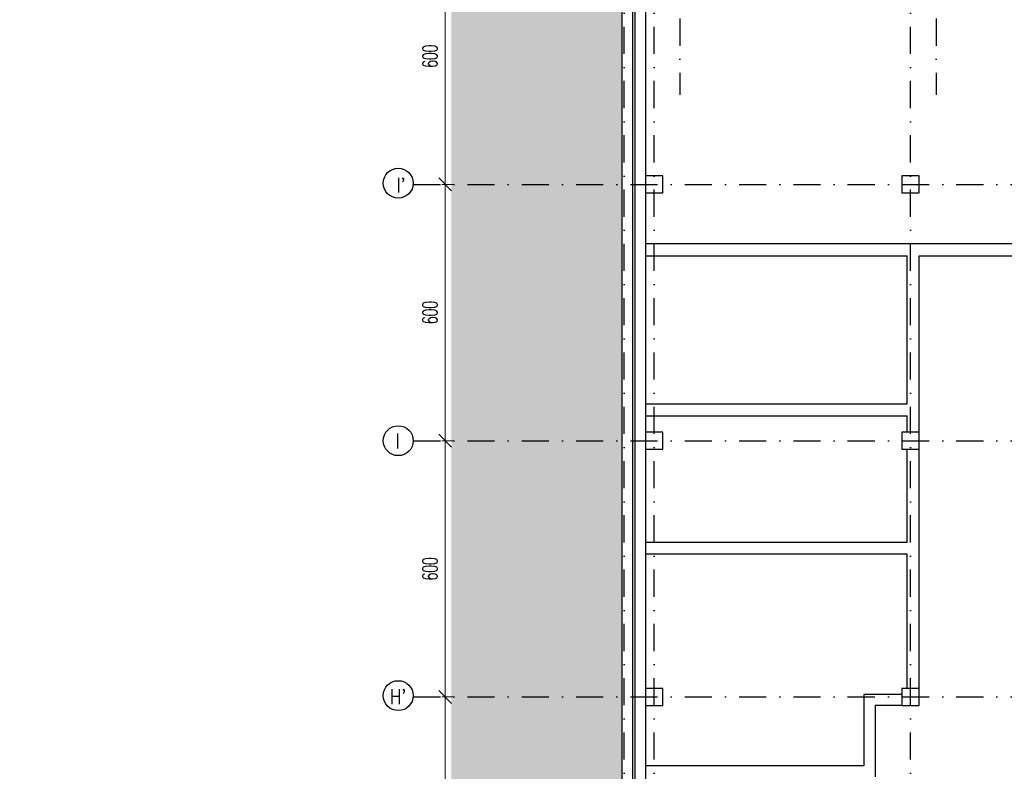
# Model space of a CAD drawing. Header units: centimetres. Extents: x -10729 to 23827, y -4437 to 19798.
# Tile 19 of 95: x 3515 to 5819, y 12736 to 14496. Entities that reach past the tile are written whole.
import ezdxf
from ezdxf.enums import TextEntityAlignment as Align

# ---------------------------------------------------------------- set-up
doc = ezdxf.new("R2010")
doc.units = ezdxf.units.CM
doc.header["$PDMODE"] = 35
doc.header["$PDSIZE"] = 0.1
doc.linetypes.add('Osie rzutów$0$DASHDOT2', pattern=[12.7, 6.35, -3.175, 0, -3.175])
doc.layers.get('0').update_dxf_attribs({"color": 8})
doc.layers.get('DEFPOINTS').update_dxf_attribs({"color": 8})
for name, color, linetype in [('Kondygnacja  -0_5$0$ARCH_GRUNT', 8, 'Continuous'), ('Kondygnacja  -0_5$0$ARCH_MUROWANE_IST', 8, 'Continuous'), ('Kondygnacja  -0_5$0$ARCH_ŻELBET_IST', 8, 'Continuous'), ('Osie rzutów$0$ARCH_INFO_OSIE_IST', 8, 'Osie rzutów$0$DASHDOT2'), ('Osie rzutów$0$ARCH_INFO_OSIE_OPISY_IST', 8, 'Continuous')]:
    doc.layers.add(name, color=color, linetype=linetype)
doc.layers.add('Osie rzutów$0$ARCH_INFO_WYMIARY', color=8, linetype='Continuous', lineweight=9)
doc.styles.add('Osie rzutów$0$ROMANS-250-CM', font='romans.shx', dxfattribs={"width": 0.8, "height": 50})
doc.styles.add('Osie rzutów$0$wymiary_cuprum', font='Romans.shx', dxfattribs={"width": 0.6})
doc.dimstyles.new('Osie rzutów$0$ARCH_ CT', dxfattribs={"dimtxt": 20, "dimasz": 20, "dimexe": 12, "dimexo": 20, "dimgap": 5, "dimtad": 1, "dimdec": 1, "dimrnd": 0.5, "dimzin": 9, "dimdsep": 46, "dimtxsty": 'Osie rzutów$0$wymiary_cuprum', "dimblk": 'Osie rzutów$0$_Oblique', "dimcen": 8, "dimdle": 12, "dimclrd": 256, "dimclre": 256, "dimclrt": 55, "dimadec": 1, "dimazin": 0, "dimtfac": 1, "dimtdec": 1, "dimtmove": 1, "dimatfit": 2, "dimldrblk": 'Osie rzutów$0$_Dot', "dimfxl": 50, "dimtolj": 1, "dimtzin": 0, "dimlwd": -1, "dimlwe": -1, "dimarcsym": 0})

# ---------------------------------------------------------------- blocks, each defined once
blk = doc.blocks.new('Osie rzutów$0$_Oblique')
at = {"color": 0, "linetype": 'ByBlock', "lineweight": -2}
blk.add_line((-0.5, -0.5), (0.5, 0.5), dxfattribs=at)
blk = doc.blocks.new('*D95')
at = {"layer": 'DEFPOINTS', "color": 0}
for p in [(4545, 14710), (4511, 14110), (4545, 14110)]:
    blk.add_point(p, dxfattribs=at)
at = {"layer": 'Osie rzutów$0$ARCH_INFO_WYMIARY'}
for p, q in [((4530, 14710), (4503, 14710)), ((4511, 14718), (4511, 14102)), ((4530, 14110), (4503, 14110))]:
    blk.add_line(p, q, dxfattribs=at)
at = {"layer": 'Osie rzutów$0$ARCH_INFO_WYMIARY', "xscale": 30, "yscale": 30, "zscale": 30}
for p, rotation in [((4511, 14710), 90), ((4511, 14110), 270)]:
    blk.add_blockref('Osie rzutów$0$_Oblique', p, dxfattribs=dict(at, rotation=rotation))
at = {"layer": 'Osie rzutów$0$ARCH_INFO_WYMIARY', "color": 55, "insert": (4475.5, 14410), "char_height": 35, "attachment_point": 5, "rotation": 90, "style": 'Osie rzutów$0$wymiary_cuprum'}
blk.add_mtext('\\A1;600', dxfattribs=at)
blk = doc.blocks.new('Osie rzutów$0$_Dot')
at = {"color": 0, "linetype": 'ByBlock', "lineweight": -2}
blk.add_line((-0.5, 0), (-1, 0), dxfattribs=at)
at = {"color": 0, "linetype": 'ByBlock', "const_width": 0.5}
blk.add_lwpolyline([(-0.25, 0, 1), (0.25, 0, 1)], format="xyb", close=True, dxfattribs=at)
blk = doc.blocks.new('*D97')
at = {"layer": 'DEFPOINTS', "color": 0}
for p in [(4545, 14110), (4511, 13510), (4545, 13510)]:
    blk.add_point(p, dxfattribs=at)
at = {"layer": 'Osie rzutów$0$ARCH_INFO_WYMIARY'}
for p, q in [((4530, 14110), (4503, 14110)), ((4511, 14118), (4511, 13502)), ((4530, 13510), (4503, 13510))]:
    blk.add_line(p, q, dxfattribs=at)
at = {"layer": 'Osie rzutów$0$ARCH_INFO_WYMIARY', "xscale": 30, "yscale": 30, "zscale": 30}
for p, rotation in [((4511, 14110), 90), ((4511, 13510), 270)]:
    blk.add_blockref('Osie rzutów$0$_Oblique', p, dxfattribs=dict(at, rotation=rotation))
at = {"layer": 'Osie rzutów$0$ARCH_INFO_WYMIARY', "color": 55, "insert": (4475.5, 13810), "char_height": 35, "attachment_point": 5, "rotation": 90, "style": 'Osie rzutów$0$wymiary_cuprum'}
blk.add_mtext('\\A1;600', dxfattribs=at)
blk = doc.blocks.new('*D98')
at = {"layer": 'DEFPOINTS', "color": 0}
for p in [(4545, 13510), (4511, 12910), (4545, 12910)]:
    blk.add_point(p, dxfattribs=at)
at = {"layer": 'Osie rzutów$0$ARCH_INFO_WYMIARY'}
for p, q in [((4530, 13510), (4503, 13510)), ((4511, 13518), (4511, 12902)), ((4530, 12910), (4503, 12910))]:
    blk.add_line(p, q, dxfattribs=at)
at = {"layer": 'Osie rzutów$0$ARCH_INFO_WYMIARY', "xscale": 30, "yscale": 30, "zscale": 30}
for p, rotation in [((4511, 13510), 90), ((4511, 12910), 270)]:
    blk.add_blockref('Osie rzutów$0$_Oblique', p, dxfattribs=dict(at, rotation=rotation))
at = {"layer": 'Osie rzutów$0$ARCH_INFO_WYMIARY', "color": 55, "insert": (4475.5, 13210), "char_height": 35, "attachment_point": 5, "rotation": 90, "style": 'Osie rzutów$0$wymiary_cuprum'}
blk.add_mtext('\\A1;600', dxfattribs=at)
blk = doc.blocks.new('*D99')
at = {"layer": 'DEFPOINTS', "color": 0}
for p in [(4545, 12910), (4511, 12310), (4545, 12310)]:
    blk.add_point(p, dxfattribs=at)
at = {"layer": 'Osie rzutów$0$ARCH_INFO_WYMIARY'}
for p, q in [((4530, 12910), (4503, 12910)), ((4511, 12918), (4511, 12302)), ((4530, 12310), (4503, 12310))]:
    blk.add_line(p, q, dxfattribs=at)
at = {"layer": 'Osie rzutów$0$ARCH_INFO_WYMIARY', "xscale": 30, "yscale": 30, "zscale": 30}
for p, rotation in [((4511, 12910), 90), ((4511, 12310), 270)]:
    blk.add_blockref('Osie rzutów$0$_Oblique', p, dxfattribs=dict(at, rotation=rotation))
at = {"layer": 'Osie rzutów$0$ARCH_INFO_WYMIARY', "color": 55, "insert": (4475.5, 12610), "char_height": 35, "attachment_point": 5, "rotation": 90, "style": 'Osie rzutów$0$wymiary_cuprum'}
blk.add_mtext('\\A1;600', dxfattribs=at)
blk = doc.blocks.new('Osie rzutów')
at = {"layer": 'Osie rzutów$0$ARCH_INFO_OSIE_IST', "ltscale": 10}
for p, q in [((4930, 12255), (4930, 15006.6)), ((5060, 15006.6), (5060, 14319.75)), ((5660, 15006.6), (5660, 14319.75)), ((5000, 12255), (5000, 14934.6)), ((5600, 12255), (5600, 14934.6)), ((4436.04, 14110), (7599.14, 14110)), ((4436.04, 13510), (13655, 13510)), ((4436.04, 12910), (7599.14, 12910))]:
    blk.add_line(p, q, dxfattribs=at)
at = {"layer": 'Osie rzutów$0$ARCH_INFO_OSIE_OPISY_IST'}
for centre in [(4400.97, 14112.77), (4401.04, 13510), (4400.94, 12913.17)]:
    blk.add_circle(centre, 35, dxfattribs=at)
at = {"layer": 'Osie rzutów$0$ARCH_INFO_OSIE_OPISY_IST', "style": 'Osie rzutów$0$ROMANS-250-CM', "width": 0.8}
for s, p in [("I'", (4407.56, 14108.14)), ('I', (4399.35, 13509.41)), ("H'", (4400.63, 12910.85))]:
    blk.add_text(s, height=35, dxfattribs=at).set_placement(p, align=Align.MIDDLE_CENTER)
at = {"layer": 'Osie rzutów$0$ARCH_INFO_WYMIARY'}
for base, p1, p2, picture, middle in [((4511.04, 14110), (4544.98, 14710), (4544.98, 14110), '*D95', (4475.54, 14410)), ((4511.04, 13510), (4544.98, 14110), (4544.98, 13510), '*D97', (4475.54, 13810)), ((4511.04, 12910), (4544.98, 13510), (4544.98, 12910), '*D98', (4475.54, 13210)), ((4511.04, 12310), (4544.98, 12910), (4544.98, 12310), '*D99', (4475.54, 12610))]:
    dim = blk.add_linear_dim(base=base, p1=p1, p2=p2, angle=270, dimstyle='Osie rzutów$0$ARCH_ CT', override={"dimtxt": 35, "dimasz": 30, "dimexe": 8, "dimexo": 15, "dimgap": 18, "dimdle": 8}, dxfattribs=at)
    dim.commit()
    dim.dimension.update_dxf_attribs({"geometry": picture, "text_midpoint": middle})

msp = doc.modelspace()

# ---------------------------------------------------------------- hatches: boundary and pattern name
at = {"layer": 'Kondygnacja  -0_5$0$ARCH_GRUNT', "linetype": 'Continuous', "lineweight": 5}
h = msp.add_hatch(dxfattribs=at)
h.set_pattern_fill('EARTH', color=256, scale=15, angle=45, style=0)
h.paths.add_polyline_path([(1133.967, 11046.454), (2362.513, 12275), (4925, 12275), (4925, 14755), (7550.104, 14755), (8720.104, 13585), (9935, 13585), (9935, 12742), (10195, 12742), (10195, 12464.645), (10065.178, 12334.822), (10020.355, 12290), (11107.426, 12290), (13507.426, 9890), (14135, 9890), (14135, 8825), (14045, 8825), (14045, 8794.645), (13865.355, 8615), (13550, 8615), (13550, 8506), (14915, 8507.069), (14915, 8955.706), (14915, 9408.893), (14535, 9611.265), (14535, 10290), (13673.112, 10290), (11273.112, 12690), (10595, 12690), (10595, 13102), (10335, 13102), (10335, 13985), (8885.79, 13985), (7715.79, 15155), (4525, 15155), (4525, 12675), (2196.827, 12675), (851.124, 11329.297)])

# ---------------------------------------------------------------- linework, layer by layer
at = {"layer": 'Kondygnacja  -0_5$0$ARCH_MUROWANE_IST', "ltscale": 4}
for p, q in [((4980, 13971.5), (6171, 13971.5)), ((4980, 13942.5), (5592, 13942.5)), ((5592, 13596.5), (5592, 13942.5)), ((5620, 13942.5), (5872, 13942.5)), ((5620, 12890), (5620, 13942.5)), ((4980, 13596.5), (5592, 13596.5)), ((4980, 13568.5), (5592, 13568.5)), ((5592, 13530), (5592, 13568.5)), ((5592, 13272), (5592, 13490)), ((5592, 13272), (4980, 13272)), ((5592, 13244), (4980, 13244)), ((5592, 12930), (5592, 13244)), ((5491, 12916), (5491, 12749)), ((5580, 12916), (5491, 12916)), ((5580, 12890), (5517, 12890)), ((5517, 12890), (5517, 12723)), ((5491, 12749), (4980, 12749))]:
    msp.add_line(p, q, dxfattribs=at)
for points in [[(2580, 12250), (4950, 12250), (4950, 14760), (5010, 14760), (5010, 14805)], [(2580, 12275), (4925, 12275), (4925, 14785), (4985, 14785), (4985, 14805)], [(2580, 12250), (4950, 12250), (4950, 14760), (5010, 14760), (5010, 14805)], [(2580, 12275), (4925, 12275), (4925, 14785), (4985, 14785), (4985, 14805)]]:
    msp.add_lwpolyline(points, dxfattribs=at)
at = {"layer": 'Kondygnacja  -0_5$0$ARCH_ŻELBET_IST', "ltscale": 4}
for p, q in [((4955, 14755), (4955, 12245)), ((4980, 14730), (4980, 12295))]:
    msp.add_line(p, q, dxfattribs=at)
for points in [[(4980, 14090), (5020, 14090), (5020, 14130), (4980, 14130)], [(5580, 14090), (5620, 14090), (5620, 14130), (5580, 14130)], [(4980, 13490), (5020, 13490), (5020, 13530), (4980, 13530)], [(5580, 13490), (5620, 13490), (5620, 13530), (5580, 13530)], [(4980, 12890), (5020, 12890), (5020, 12930), (4980, 12930)], [(5580, 12890), (5620, 12890), (5620, 12930), (5580, 12930)]]:
    msp.add_lwpolyline(points, close=True, dxfattribs=at)

# ---------------------------------------------------------------- block references
at = {"layer": 'Osie rzutów$0$ARCH_INFO_OSIE_OPISY_IST'}
msp.add_blockref('Osie rzutów', (0, 0), dxfattribs=at)

doc.saveas('drawing.dxf')
